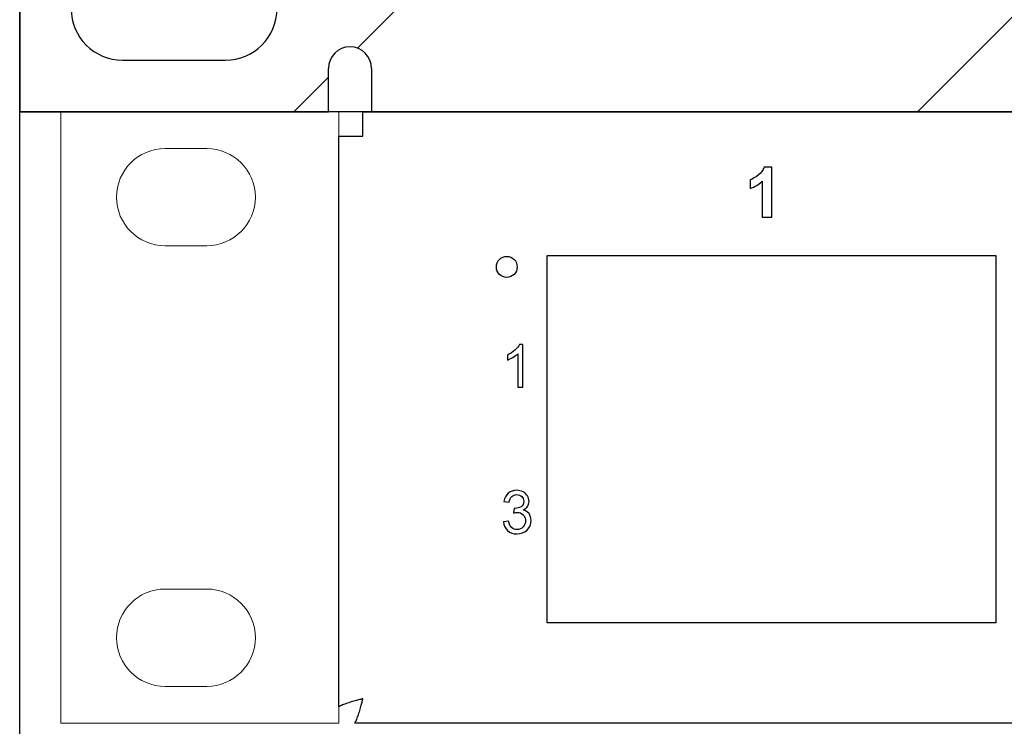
# Model space of a CAD drawing. Header units: millimetres. Extents: x 94562 to 148980, y -25377 to 3008.
# Tile 22 of 140: x 98934 to 99005, y -21879 to -21828. Entities that reach past the tile are written whole.
import ezdxf

# ---------------------------------------------------------------- set-up
doc = ezdxf.new("R2010")
doc.units = ezdxf.units.MM
doc.layers.add('tt_symbole', color=40, linetype='Continuous')

# ---------------------------------------------------------------- blocks, each defined once
blk = doc.blocks.new('IT_szafa_stojąca_42U')
blk.add_line((301.6329, 1608.811), (301.6329, 1797.7235))
blk = doc.blocks.new('IT_Zaślepka_1U')
h = blk.add_hatch()
h.set_pattern_fill('ANSI31', color=0)
h.set_pattern_definition([(45, (7401.7468, -13729.1714), (-2.245064, 2.245064), [])])
h.paths.add_polyline_path([(2.5336, 4.445), (2.5336, 4.1339, -1), (2.2225, 4.1339), (2.2225, 4.445), (0, 4.445), (0, 0), (2.2225, 0), (2.2225, 0.3112, -1), (2.5336, 0.3112), (2.5336, 0), (46.3613, 0), (46.3613, 0.3112, -1), (46.6725, 0.3112), (46.6725, 0), (48.895, 0), (48.895, 4.445), (46.6725, 4.445), (46.6725, 4.1339, -1), (46.3613, 4.1339), (46.3613, 4.445)])
h.paths.add_polyline_path([(1.4817, 3.3338), (0.7408, 3.3338, -1), (0.7408, 4.0746), (1.4817, 4.0746, -1)], flags=16)
h.paths.add_polyline_path([(1.4817, 0.3704), (0.7408, 0.3704, -1), (0.7408, 1.1113), (1.4817, 1.1113, -1)], flags=16)
h.paths.add_polyline_path([(47.4133, 4.0746), (48.1542, 4.0746, -1), (48.1542, 3.3338), (47.4133, 3.3338, -1)], flags=16)
h.paths.add_polyline_path([(47.4133, 1.1113), (48.1542, 1.1113, -1), (48.1542, 0.3704), (47.4133, 0.3704, -1)], flags=16)
at = {"color": 0}
for p, q in [((0, 4.445), (0, 0)), ((0.7408, 0.3704), (1.4817, 0.3704)), ((2.2225, 0), (2.2225, 0.3112)), ((2.5336, 0.3112), (2.5336, 0)), ((0, 0), (2.2225, 0)), ((2.2225, 0), (0, 0)), ((2.5336, 0), (46.3613, 0)), ((46.3613, 0), (2.5336, 0))]:
    blk.add_line(p, q, dxfattribs=at)
blk.add_lwpolyline([(0, 4.445), (48.895, 4.445), (48.895, 0), (0, 0)], close=True, dxfattribs=at)
for centre, radius, start, end in [((0.7408, 0.7408), 0.3704, 90, 270), ((1.4817, 0.7408), 0.3704, 270, 90), ((2.3781, 0.3112), 0.1556, 0, 180)]:
    blk.add_arc(centre, radius, start, end, dxfattribs=at)

msp = doc.modelspace()

# ---------------------------------------------------------------- linework, layer by layer
at = {"layer": 'tt_symbole', "lineweight": 5}
for points, knots in [([(98936.795, -21834.63), (98936.795, -21834.63), (98956.795, -21834.63), (98956.795, -21834.63), (98956.795, -21834.63), (98956.795, -21834.63), (98956.795, -21878.63), (98956.795, -21878.63), (98956.795, -21878.63), (98956.795, -21878.63), (98936.795, -21878.63), (98936.795, -21878.63), (98936.795, -21878.63), (98936.795, -21878.63), (98936.795, -21834.63), (98936.795, -21834.63)], [0, 0, 0, 0, 0.25, 0.25, 0.25, 0.25, 0.5, 0.5, 0.5, 0.5, 0.75, 0.75, 0.75, 0.75, 1, 1, 1, 1]), ([(98944.295, -21837.28), (98944.295, -21837.28), (98947.295, -21837.28), (98947.295, -21837.28), (98947.295, -21837.28), (98949.22, -21837.28), (98950.795, -21838.855), (98950.795, -21840.78), (98950.795, -21840.78), (98950.795, -21840.78), (98950.795, -21840.78), (98950.795, -21840.78), (98950.795, -21840.78), (98950.795, -21842.705), (98949.22, -21844.28), (98947.295, -21844.28), (98947.295, -21844.28), (98947.295, -21844.28), (98944.295, -21844.28), (98944.295, -21844.28), (98944.295, -21844.28), (98942.37, -21844.28), (98940.795, -21842.705), (98940.795, -21840.78), (98940.795, -21840.78), (98940.795, -21840.78), (98940.795, -21840.78), (98940.795, -21840.78), (98940.795, -21840.78), (98940.795, -21838.855), (98942.37, -21837.28), (98944.295, -21837.28)], [0, 0, 0, 0, 0.125, 0.125, 0.125, 0.125, 0.25, 0.25, 0.25, 0.25, 0.375, 0.375, 0.375, 0.375, 0.5, 0.5, 0.5, 0.5, 0.625, 0.625, 0.625, 0.625, 0.75, 0.75, 0.75, 0.75, 0.875, 0.875, 0.875, 0.875, 1, 1, 1, 1]), ([(98969.644, -21845.798), (98969.644, -21845.379), (98969.307, -21845.039), (98968.893, -21845.039), (98968.893, -21845.039), (98968.478, -21845.039), (98968.142, -21845.379), (98968.142, -21845.798), (98968.142, -21845.798), (98968.142, -21846.218), (98968.478, -21846.558), (98968.893, -21846.558), (98968.893, -21846.558), (98969.307, -21846.558), (98969.644, -21846.218), (98969.644, -21845.798)], [0, 0, 0, 0, 0.25, 0.25, 0.25, 0.25, 0.5, 0.5, 0.5, 0.5, 0.75, 0.75, 0.75, 0.75, 1, 1, 1, 1]), ([(98944.295, -21868.98), (98944.295, -21868.98), (98947.295, -21868.98), (98947.295, -21868.98), (98947.295, -21868.98), (98949.22, -21868.98), (98950.795, -21870.555), (98950.795, -21872.48), (98950.795, -21872.48), (98950.795, -21872.48), (98950.795, -21872.48), (98950.795, -21872.48), (98950.795, -21872.48), (98950.795, -21874.405), (98949.22, -21875.98), (98947.295, -21875.98), (98947.295, -21875.98), (98947.295, -21875.98), (98944.295, -21875.98), (98944.295, -21875.98), (98944.295, -21875.98), (98942.37, -21875.98), (98940.795, -21874.405), (98940.795, -21872.48), (98940.795, -21872.48), (98940.795, -21872.48), (98940.795, -21872.48), (98940.795, -21872.48), (98940.795, -21872.48), (98940.795, -21870.555), (98942.37, -21868.98), (98944.295, -21868.98)], [0, 0, 0, 0, 0.125, 0.125, 0.125, 0.125, 0.25, 0.25, 0.25, 0.25, 0.375, 0.375, 0.375, 0.375, 0.5, 0.5, 0.5, 0.5, 0.625, 0.625, 0.625, 0.625, 0.75, 0.75, 0.75, 0.75, 0.875, 0.875, 0.875, 0.875, 1, 1, 1, 1])]:
    msp.add_open_spline(points, degree=3, knots=knots, dxfattribs=at)
at = {"layer": 'tt_symbole'}
for points, knots in [([(98958.529, -21876.877), (98958.529, -21876.877), (98958.527, -21876.893), (98958.527, -21876.893), (98958.527, -21876.893), (98958.527, -21876.893), (98958.523, -21876.92), (98958.523, -21876.92), (98958.523, -21876.92), (98958.523, -21876.92), (98958.515, -21876.957), (98958.515, -21876.957), (98958.515, -21876.957), (98958.515, -21876.957), (98958.505, -21877.003), (98958.505, -21877.003), (98958.505, -21877.003), (98958.505, -21877.003), (98958.491, -21877.057), (98958.491, -21877.057), (98958.491, -21877.057), (98958.491, -21877.057), (98958.476, -21877.119), (98958.476, -21877.119), (98958.476, -21877.119), (98958.476, -21877.119), (98958.458, -21877.189), (98958.458, -21877.189), (98958.458, -21877.189), (98958.458, -21877.189), (98958.438, -21877.264), (98958.438, -21877.264), (98958.438, -21877.264), (98958.438, -21877.264), (98958.416, -21877.346), (98958.416, -21877.346), (98958.416, -21877.346), (98958.416, -21877.346), (98958.392, -21877.433), (98958.392, -21877.433), (98958.392, -21877.433), (98958.392, -21877.433), (98958.367, -21877.523), (98958.367, -21877.523), (98958.367, -21877.523), (98958.367, -21877.523), (98958.34, -21877.617), (98958.34, -21877.617), (98958.34, -21877.617), (98958.34, -21877.617), (98958.311, -21877.712), (98958.311, -21877.712), (98958.311, -21877.712), (98958.311, -21877.712), (98958.282, -21877.809), (98958.282, -21877.809), (98958.282, -21877.809), (98958.282, -21877.809), (98958.251, -21877.906), (98958.251, -21877.906), (98958.251, -21877.906), (98958.251, -21877.906), (98958.22, -21878.001), (98958.22, -21878.001), (98958.22, -21878.001), (98958.22, -21878.001), (98958.187, -21878.095), (98958.187, -21878.095), (98958.187, -21878.095), (98958.187, -21878.095), (98958.155, -21878.186), (98958.155, -21878.186), (98958.155, -21878.186), (98958.155, -21878.186), (98958.122, -21878.274), (98958.122, -21878.274), (98958.122, -21878.274), (98958.122, -21878.274), (98958.088, -21878.356), (98958.088, -21878.356), (98958.088, -21878.356), (98958.088, -21878.356), (98958.055, -21878.434), (98958.055, -21878.434), (98958.055, -21878.434), (98958.055, -21878.434), (98958.022, -21878.505), (98958.022, -21878.505), (98958.022, -21878.505), (98958.022, -21878.505), (98957.989, -21878.571), (98957.989, -21878.571), (98957.989, -21878.571), (98957.989, -21878.571), (98957.956, -21878.63), (98957.956, -21878.63), (98957.956, -21878.63), (98957.956, -21878.63), (99398.633, -21878.63), (99398.633, -21878.63), (99398.633, -21878.63), (99398.633, -21878.63), (99398.6, -21878.571), (99398.6, -21878.571), (99398.6, -21878.571), (99398.6, -21878.571), (99398.568, -21878.505), (99398.568, -21878.505), (99398.568, -21878.505), (99398.568, -21878.505), (99398.534, -21878.434), (99398.534, -21878.434), (99398.534, -21878.434), (99398.534, -21878.434), (99398.501, -21878.356), (99398.501, -21878.356), (99398.501, -21878.356), (99398.501, -21878.356), (99398.468, -21878.274), (99398.468, -21878.274), (99398.468, -21878.274), (99398.468, -21878.274), (99398.434, -21878.186), (99398.434, -21878.186), (99398.434, -21878.186), (99398.434, -21878.186), (99398.402, -21878.095), (99398.402, -21878.095), (99398.402, -21878.095), (99398.402, -21878.095), (99398.37, -21878.001), (99398.37, -21878.001), (99398.37, -21878.001), (99398.37, -21878.001), (99398.338, -21877.906), (99398.338, -21877.906), (99398.338, -21877.906), (99398.338, -21877.906), (99398.308, -21877.809), (99398.308, -21877.809), (99398.308, -21877.809), (99398.308, -21877.809), (99398.278, -21877.712), (99398.278, -21877.712), (99398.278, -21877.712), (99398.278, -21877.712), (99398.25, -21877.617), (99398.25, -21877.617), (99398.25, -21877.617), (99398.25, -21877.617), (99398.223, -21877.523), (99398.223, -21877.523), (99398.223, -21877.523), (99398.223, -21877.523), (99398.197, -21877.433), (99398.197, -21877.433), (99398.197, -21877.433), (99398.197, -21877.433), (99398.173, -21877.346), (99398.173, -21877.346), (99398.173, -21877.346), (99398.173, -21877.346), (99398.151, -21877.264), (99398.151, -21877.264), (99398.151, -21877.264), (99398.151, -21877.264), (99398.131, -21877.189), (99398.131, -21877.189), (99398.131, -21877.189), (99398.131, -21877.189), (99398.113, -21877.119), (99398.113, -21877.119), (99398.113, -21877.119), (99398.113, -21877.119), (99398.098, -21877.057), (99398.098, -21877.057), (99398.098, -21877.057), (99398.098, -21877.057), (99398.085, -21877.003), (99398.085, -21877.003), (99398.085, -21877.003), (99398.085, -21877.003), (99398.074, -21876.957), (99398.074, -21876.957), (99398.074, -21876.957), (99398.074, -21876.957), (99398.067, -21876.92), (99398.067, -21876.92), (99398.067, -21876.92), (99398.067, -21876.92), (99398.062, -21876.893), (99398.062, -21876.893), (99398.062, -21876.893), (99398.062, -21876.893), (99398.06, -21876.877), (99398.06, -21876.877), (99398.06, -21876.877), (99398.06, -21876.877), (99398.076, -21876.878), (99398.076, -21876.878), (99398.076, -21876.878), (99398.076, -21876.878), (99398.103, -21876.883), (99398.103, -21876.883), (99398.103, -21876.883), (99398.103, -21876.883), (99398.139, -21876.891), (99398.139, -21876.891), (99398.139, -21876.891), (99398.139, -21876.891), (99398.185, -21876.901), (99398.185, -21876.901), (99398.185, -21876.901), (99398.185, -21876.901), (99398.239, -21876.915), (99398.239, -21876.915), (99398.239, -21876.915), (99398.239, -21876.915), (99398.3, -21876.93), (99398.3, -21876.93), (99398.3, -21876.93), (99398.3, -21876.93), (99398.369, -21876.948), (99398.369, -21876.948), (99398.369, -21876.948), (99398.369, -21876.948), (99398.444, -21876.969), (99398.444, -21876.969), (99398.444, -21876.969), (99398.444, -21876.969), (99398.525, -21876.991), (99398.525, -21876.991), (99398.525, -21876.991), (99398.525, -21876.991), (99398.61, -21877.015), (99398.61, -21877.015), (99398.61, -21877.015), (99398.61, -21877.015), (99398.7, -21877.041), (99398.7, -21877.041), (99398.7, -21877.041), (99398.7, -21877.041), (99398.793, -21877.068), (99398.793, -21877.068), (99398.793, -21877.068), (99398.793, -21877.068), (99398.887, -21877.097), (99398.887, -21877.097), (99398.887, -21877.097), (99398.887, -21877.097), (99398.983, -21877.127), (99398.983, -21877.127), (99398.983, -21877.127), (99398.983, -21877.127), (99399.078, -21877.158), (99399.078, -21877.158), (99399.078, -21877.158), (99399.078, -21877.158), (99399.173, -21877.189), (99399.173, -21877.189), (99399.173, -21877.189), (99399.173, -21877.189), (99399.266, -21877.222), (99399.266, -21877.222), (99399.266, -21877.222), (99399.266, -21877.222), (99399.356, -21877.255), (99399.356, -21877.255), (99399.356, -21877.255), (99399.356, -21877.255), (99399.442, -21877.288), (99399.442, -21877.288), (99399.442, -21877.288), (99399.442, -21877.288), (99399.524, -21877.322), (99399.524, -21877.322), (99399.524, -21877.322), (99399.524, -21877.322), (99399.6, -21877.356), (99399.6, -21877.356), (99399.6, -21877.356), (99399.6, -21877.356), (99399.671, -21877.389), (99399.671, -21877.389), (99399.671, -21877.389), (99399.671, -21877.389), (99399.736, -21877.423), (99399.736, -21877.423), (99399.736, -21877.423), (99399.736, -21877.423), (99399.794, -21877.456), (99399.794, -21877.456), (99399.794, -21877.456), (99399.794, -21877.456), (99399.794, -21836.384), (99399.794, -21836.384), (99399.794, -21836.384), (99399.794, -21836.384), (99398.06, -21836.384), (99398.06, -21836.384), (99398.06, -21836.384), (99398.06, -21836.384), (99398.06, -21834.63), (99398.06, -21834.63), (99398.06, -21834.63), (99398.06, -21834.63), (98958.529, -21834.63), (98958.529, -21834.63), (98958.529, -21834.63), (98958.529, -21834.63), (98958.529, -21836.384), (98958.529, -21836.384), (98958.529, -21836.384), (98958.529, -21836.384), (98956.795, -21836.384), (98956.795, -21836.384), (98956.795, -21836.384), (98956.795, -21836.384), (98956.795, -21877.456), (98956.795, -21877.456), (98956.795, -21877.456), (98956.795, -21877.456), (98956.853, -21877.423), (98956.853, -21877.423), (98956.853, -21877.423), (98956.853, -21877.423), (98956.918, -21877.389), (98956.918, -21877.389), (98956.918, -21877.389), (98956.918, -21877.389), (98956.989, -21877.356), (98956.989, -21877.356), (98956.989, -21877.356), (98956.989, -21877.356), (98957.065, -21877.322), (98957.065, -21877.322), (98957.065, -21877.322), (98957.065, -21877.322), (98957.147, -21877.288), (98957.147, -21877.288), (98957.147, -21877.288), (98957.147, -21877.288), (98957.233, -21877.255), (98957.233, -21877.255), (98957.233, -21877.255), (98957.233, -21877.255), (98957.324, -21877.222), (98957.324, -21877.222), (98957.324, -21877.222), (98957.324, -21877.222), (98957.417, -21877.189), (98957.417, -21877.189), (98957.417, -21877.189), (98957.417, -21877.189), (98957.511, -21877.158), (98957.511, -21877.158), (98957.511, -21877.158), (98957.511, -21877.158), (98957.607, -21877.127), (98957.607, -21877.127), (98957.607, -21877.127), (98957.607, -21877.127), (98957.702, -21877.097), (98957.702, -21877.097), (98957.702, -21877.097), (98957.702, -21877.097), (98957.797, -21877.068), (98957.797, -21877.068), (98957.797, -21877.068), (98957.797, -21877.068), (98957.889, -21877.041), (98957.889, -21877.041), (98957.889, -21877.041), (98957.889, -21877.041), (98957.979, -21877.015), (98957.979, -21877.015), (98957.979, -21877.015), (98957.979, -21877.015), (98958.065, -21876.991), (98958.065, -21876.991), (98958.065, -21876.991), (98958.065, -21876.991), (98958.145, -21876.969), (98958.145, -21876.969), (98958.145, -21876.969), (98958.145, -21876.969), (98958.22, -21876.948), (98958.22, -21876.948), (98958.22, -21876.948), (98958.22, -21876.948), (98958.289, -21876.93), (98958.289, -21876.93), (98958.289, -21876.93), (98958.289, -21876.93), (98958.351, -21876.915), (98958.351, -21876.915), (98958.351, -21876.915), (98958.351, -21876.915), (98958.404, -21876.901), (98958.404, -21876.901), (98958.404, -21876.901), (98958.404, -21876.901), (98958.45, -21876.891), (98958.45, -21876.891), (98958.45, -21876.891), (98958.45, -21876.891), (98958.486, -21876.883), (98958.486, -21876.883), (98958.486, -21876.883), (98958.486, -21876.883), (98958.513, -21876.878), (98958.513, -21876.878), (98958.513, -21876.878), (98958.513, -21876.878), (98958.529, -21876.877), (98958.529, -21876.877)], [0, 0, 0, 0, 0.009615, 0.009615, 0.009615, 0.009615, 0.019231, 0.019231, 0.019231, 0.019231, 0.028846, 0.028846, 0.028846, 0.028846, 0.038462, 0.038462, 0.038462, 0.038462, 0.048077, 0.048077, 0.048077, 0.048077, 0.057692, 0.057692, 0.057692, 0.057692, 0.067308, 0.067308, 0.067308, 0.067308, 0.076923, 0.076923, 0.076923, 0.076923, 0.086538, 0.086538, 0.086538, 0.086538, 0.096154, 0.096154, 0.096154, 0.096154, 0.105769, 0.105769, 0.105769, 0.105769, 0.115385, 0.115385, 0.115385, 0.115385, 0.125, 0.125, 0.125, 0.125, 0.134615, 0.134615, 0.134615, 0.134615, 0.144231, 0.144231, 0.144231, 0.144231, 0.153846, 0.153846, 0.153846, 0.153846, 0.163462, 0.163462, 0.163462, 0.163462, 0.173077, 0.173077, 0.173077, 0.173077, 0.182692, 0.182692, 0.182692, 0.182692, 0.192308, 0.192308, 0.192308, 0.192308, 0.201923, 0.201923, 0.201923, 0.201923, 0.211538, 0.211538, 0.211538, 0.211538, 0.221154, 0.221154, 0.221154, 0.221154, 0.230769, 0.230769, 0.230769, 0.230769, 0.240385, 0.240385, 0.240385, 0.240385, 0.25, 0.25, 0.25, 0.25, 0.259615, 0.259615, 0.259615, 0.259615, 0.269231, 0.269231, 0.269231, 0.269231, 0.278846, 0.278846, 0.278846, 0.278846, 0.288462, 0.288462, 0.288462, 0.288462, 0.298077, 0.298077, 0.298077, 0.298077, 0.307692, 0.307692, 0.307692, 0.307692, 0.317308, 0.317308, 0.317308, 0.317308, 0.326923, 0.326923, 0.326923, 0.326923, 0.336538, 0.336538, 0.336538, 0.336538, 0.346154, 0.346154, 0.346154, 0.346154, 0.355769, 0.355769, 0.355769, 0.355769, 0.365385, 0.365385, 0.365385, 0.365385, 0.375, 0.375, 0.375, 0.375, 0.384615, 0.384615, 0.384615, 0.384615, 0.394231, 0.394231, 0.394231, 0.394231, 0.403846, 0.403846, 0.403846, 0.403846, 0.413462, 0.413462, 0.413462, 0.413462, 0.423077, 0.423077, 0.423077, 0.423077, 0.432692, 0.432692, 0.432692, 0.432692, 0.442308, 0.442308, 0.442308, 0.442308, 0.451923, 0.451923, 0.451923, 0.451923, 0.461538, 0.461538, 0.461538, 0.461538, 0.471154, 0.471154, 0.471154, 0.471154, 0.480769, 0.480769, 0.480769, 0.480769, 0.490385, 0.490385, 0.490385, 0.490385, 0.5, 0.5, 0.5, 0.5, 0.509615, 0.509615, 0.509615, 0.509615, 0.519231, 0.519231, 0.519231, 0.519231, 0.528846, 0.528846, 0.528846, 0.528846, 0.538462, 0.538462, 0.538462, 0.538462, 0.548077, 0.548077, 0.548077, 0.548077, 0.557692, 0.557692, 0.557692, 0.557692, 0.567308, 0.567308, 0.567308, 0.567308, 0.576923, 0.576923, 0.576923, 0.576923, 0.586538, 0.586538, 0.586538, 0.586538, 0.596154, 0.596154, 0.596154, 0.596154, 0.605769, 0.605769, 0.605769, 0.605769, 0.615385, 0.615385, 0.615385, 0.615385, 0.625, 0.625, 0.625, 0.625, 0.634615, 0.634615, 0.634615, 0.634615, 0.644231, 0.644231, 0.644231, 0.644231, 0.653846, 0.653846, 0.653846, 0.653846, 0.663462, 0.663462, 0.663462, 0.663462, 0.673077, 0.673077, 0.673077, 0.673077, 0.682692, 0.682692, 0.682692, 0.682692, 0.692308, 0.692308, 0.692308, 0.692308, 0.701923, 0.701923, 0.701923, 0.701923, 0.711538, 0.711538, 0.711538, 0.711538, 0.721154, 0.721154, 0.721154, 0.721154, 0.730769, 0.730769, 0.730769, 0.730769, 0.740385, 0.740385, 0.740385, 0.740385, 0.75, 0.75, 0.75, 0.75, 0.759615, 0.759615, 0.759615, 0.759615, 0.769231, 0.769231, 0.769231, 0.769231, 0.778846, 0.778846, 0.778846, 0.778846, 0.788462, 0.788462, 0.788462, 0.788462, 0.798077, 0.798077, 0.798077, 0.798077, 0.807692, 0.807692, 0.807692, 0.807692, 0.817308, 0.817308, 0.817308, 0.817308, 0.826923, 0.826923, 0.826923, 0.826923, 0.836538, 0.836538, 0.836538, 0.836538, 0.846154, 0.846154, 0.846154, 0.846154, 0.855769, 0.855769, 0.855769, 0.855769, 0.865385, 0.865385, 0.865385, 0.865385, 0.875, 0.875, 0.875, 0.875, 0.884615, 0.884615, 0.884615, 0.884615, 0.894231, 0.894231, 0.894231, 0.894231, 0.903846, 0.903846, 0.903846, 0.903846, 0.913462, 0.913462, 0.913462, 0.913462, 0.923077, 0.923077, 0.923077, 0.923077, 0.932692, 0.932692, 0.932692, 0.932692, 0.942308, 0.942308, 0.942308, 0.942308, 0.951923, 0.951923, 0.951923, 0.951923, 0.961538, 0.961538, 0.961538, 0.961538, 0.971154, 0.971154, 0.971154, 0.971154, 0.980769, 0.980769, 0.980769, 0.980769, 0.990385, 0.990385, 0.990385, 0.990385, 1, 1, 1, 1]), ([(98987.966, -21842.216), (98987.966, -21842.216), (98987.288, -21842.216), (98987.288, -21842.216), (98987.288, -21842.216), (98987.288, -21842.216), (98987.288, -21839.631), (98987.288, -21839.631), (98987.288, -21839.631), (98987.04, -21839.866), (98986.748, -21840.039), (98986.412, -21840.151), (98986.412, -21840.151), (98986.412, -21840.151), (98986.412, -21839.528), (98986.412, -21839.528), (98986.412, -21839.528), (98986.588, -21839.47), (98986.781, -21839.359), (98986.989, -21839.196), (98986.989, -21839.196), (98987.197, -21839.032), (98987.339, -21838.841), (98987.416, -21838.622), (98987.416, -21838.622), (98987.416, -21838.622), (98987.966, -21838.622), (98987.966, -21838.622), (98987.966, -21838.622), (98987.966, -21838.622), (98987.966, -21842.216), (98987.966, -21842.216)], [0, 0, 0, 0, 0.125, 0.125, 0.125, 0.125, 0.25, 0.25, 0.25, 0.25, 0.375, 0.375, 0.375, 0.375, 0.5, 0.5, 0.5, 0.5, 0.625, 0.625, 0.625, 0.625, 0.75, 0.75, 0.75, 0.75, 0.875, 0.875, 0.875, 0.875, 1, 1, 1, 1]), ([(98969.644, -21845.798), (98969.644, -21845.379), (98969.307, -21845.039), (98968.893, -21845.039), (98968.893, -21845.039), (98968.478, -21845.039), (98968.142, -21845.379), (98968.142, -21845.798), (98968.142, -21845.798), (98968.142, -21846.218), (98968.478, -21846.558), (98968.893, -21846.558), (98968.893, -21846.558), (98969.307, -21846.558), (98969.644, -21846.218), (98969.644, -21845.798)], [0, 0, 0, 0, 0.25, 0.25, 0.25, 0.25, 0.5, 0.5, 0.5, 0.5, 0.75, 0.75, 0.75, 0.75, 1, 1, 1, 1]), ([(99004.09, -21871.41), (99004.09, -21871.41), (99004.09, -21844.989), (99004.09, -21844.989), (99004.09, -21844.989), (99004.09, -21844.989), (98971.805, -21844.989), (98971.805, -21844.989), (98971.805, -21844.989), (98971.805, -21844.989), (98971.805, -21871.41), (98971.805, -21871.41), (98971.805, -21871.41), (98971.805, -21871.41), (99004.09, -21871.41), (99004.09, -21871.41)], [0, 0, 0, 0, 0.25, 0.25, 0.25, 0.25, 0.5, 0.5, 0.5, 0.5, 0.75, 0.75, 0.75, 0.75, 1, 1, 1, 1]), ([(98970.055, -21854.453), (98970.055, -21854.453), (98969.683, -21854.453), (98969.683, -21854.453), (98969.683, -21854.453), (98969.683, -21854.453), (98969.683, -21852.053), (98969.683, -21852.053), (98969.683, -21852.053), (98969.593, -21852.139), (98969.476, -21852.226), (98969.331, -21852.312), (98969.331, -21852.312), (98969.184, -21852.399), (98969.054, -21852.464), (98968.938, -21852.506), (98968.938, -21852.506), (98968.938, -21852.506), (98968.938, -21852.143), (98968.938, -21852.143), (98968.938, -21852.143), (98969.146, -21852.044), (98969.329, -21851.924), (98969.485, -21851.783), (98969.485, -21851.783), (98969.64, -21851.642), (98969.751, -21851.505), (98969.816, -21851.372), (98969.816, -21851.372), (98969.816, -21851.372), (98970.055, -21851.372), (98970.055, -21851.372), (98970.055, -21851.372), (98970.055, -21851.372), (98970.055, -21854.453), (98970.055, -21854.453)], [0, 0, 0, 0, 0.111111, 0.111111, 0.111111, 0.111111, 0.222222, 0.222222, 0.222222, 0.222222, 0.333333, 0.333333, 0.333333, 0.333333, 0.444444, 0.444444, 0.444444, 0.444444, 0.555556, 0.555556, 0.555556, 0.555556, 0.666667, 0.666667, 0.666667, 0.666667, 0.777778, 0.777778, 0.777778, 0.777778, 0.888889, 0.888889, 0.888889, 0.888889, 1, 1, 1, 1]), ([(98968.655, -21864.146), (98968.655, -21864.146), (98969.027, -21864.096), (98969.027, -21864.096), (98969.027, -21864.096), (98969.07, -21864.309), (98969.143, -21864.463), (98969.245, -21864.557), (98969.245, -21864.557), (98969.348, -21864.651), (98969.473, -21864.699), (98969.621, -21864.699), (98969.621, -21864.699), (98969.796, -21864.699), (98969.944, -21864.637), (98970.065, -21864.514), (98970.065, -21864.514), (98970.185, -21864.392), (98970.246, -21864.239), (98970.246, -21864.058), (98970.246, -21864.058), (98970.246, -21863.885), (98970.19, -21863.742), (98970.079, -21863.63), (98970.079, -21863.63), (98969.966, -21863.518), (98969.824, -21863.462), (98969.652, -21863.462), (98969.652, -21863.462), (98969.581, -21863.462), (98969.494, -21863.476), (98969.389, -21863.504), (98969.389, -21863.504), (98969.389, -21863.504), (98969.431, -21863.173), (98969.431, -21863.173), (98969.431, -21863.173), (98969.456, -21863.176), (98969.475, -21863.177), (98969.491, -21863.177), (98969.491, -21863.177), (98969.649, -21863.177), (98969.792, -21863.135), (98969.919, -21863.052), (98969.919, -21863.052), (98970.046, -21862.968), (98970.11, -21862.839), (98970.11, -21862.665), (98970.11, -21862.665), (98970.11, -21862.527), (98970.063, -21862.412), (98969.971, -21862.322), (98969.971, -21862.322), (98969.878, -21862.231), (98969.759, -21862.185), (98969.612, -21862.185), (98969.612, -21862.185), (98969.468, -21862.185), (98969.347, -21862.232), (98969.251, -21862.323), (98969.251, -21862.323), (98969.154, -21862.415), (98969.092, -21862.554), (98969.064, -21862.738), (98969.064, -21862.738), (98969.064, -21862.738), (98968.692, -21862.671), (98968.692, -21862.671), (98968.692, -21862.671), (98968.737, -21862.418), (98968.841, -21862.222), (98969.002, -21862.084), (98969.002, -21862.084), (98969.164, -21861.945), (98969.365, -21861.875), (98969.605, -21861.875), (98969.605, -21861.875), (98969.77, -21861.875), (98969.923, -21861.912), (98970.062, -21861.983), (98970.062, -21861.983), (98970.201, -21862.055), (98970.308, -21862.153), (98970.382, -21862.277), (98970.382, -21862.277), (98970.455, -21862.402), (98970.493, -21862.533), (98970.493, -21862.673), (98970.493, -21862.673), (98970.493, -21862.805), (98970.457, -21862.926), (98970.387, -21863.035), (98970.387, -21863.035), (98970.316, -21863.144), (98970.212, -21863.23), (98970.075, -21863.294), (98970.075, -21863.294), (98970.254, -21863.336), (98970.393, -21863.423), (98970.493, -21863.555), (98970.493, -21863.555), (98970.592, -21863.687), (98970.641, -21863.852), (98970.641, -21864.049), (98970.641, -21864.049), (98970.641, -21864.317), (98970.545, -21864.544), (98970.351, -21864.731), (98970.351, -21864.731), (98970.159, -21864.917), (98969.914, -21865.01), (98969.619, -21865.01), (98969.619, -21865.01), (98969.353, -21865.01), (98969.131, -21864.93), (98968.956, -21864.769), (98968.956, -21864.769), (98968.78, -21864.609), (98968.679, -21864.402), (98968.655, -21864.146)], [0, 0, 0, 0, 0.033333, 0.033333, 0.033333, 0.033333, 0.066667, 0.066667, 0.066667, 0.066667, 0.1, 0.1, 0.1, 0.1, 0.133333, 0.133333, 0.133333, 0.133333, 0.166667, 0.166667, 0.166667, 0.166667, 0.2, 0.2, 0.2, 0.2, 0.233333, 0.233333, 0.233333, 0.233333, 0.266667, 0.266667, 0.266667, 0.266667, 0.3, 0.3, 0.3, 0.3, 0.333333, 0.333333, 0.333333, 0.333333, 0.366667, 0.366667, 0.366667, 0.366667, 0.4, 0.4, 0.4, 0.4, 0.433333, 0.433333, 0.433333, 0.433333, 0.466667, 0.466667, 0.466667, 0.466667, 0.5, 0.5, 0.5, 0.5, 0.533333, 0.533333, 0.533333, 0.533333, 0.566667, 0.566667, 0.566667, 0.566667, 0.6, 0.6, 0.6, 0.6, 0.633333, 0.633333, 0.633333, 0.633333, 0.666667, 0.666667, 0.666667, 0.666667, 0.7, 0.7, 0.7, 0.7, 0.733333, 0.733333, 0.733333, 0.733333, 0.766667, 0.766667, 0.766667, 0.766667, 0.8, 0.8, 0.8, 0.8, 0.833333, 0.833333, 0.833333, 0.833333, 0.866667, 0.866667, 0.866667, 0.866667, 0.9, 0.9, 0.9, 0.9, 0.933333, 0.933333, 0.933333, 0.933333, 0.966667, 0.966667, 0.966667, 0.966667, 1, 1, 1, 1])]:
    msp.add_open_spline(points, degree=3, knots=knots, dxfattribs=at)
at = {"layer": 'tt_symbole', "lineweight": 5}
for points in [[(99398.06, -21834.63), (99398.06, -21834.63), (98958.529, -21834.63), (98958.529, -21834.63)], [(99398.06, -21834.63), (99398.06, -21834.63), (98958.529, -21834.63), (98958.529, -21834.63)], [(99398.06, -21834.63), (99398.06, -21834.63), (98958.529, -21834.63), (98958.529, -21834.63)], [(99398.06, -21834.63), (99398.06, -21834.63), (98958.529, -21834.63), (98958.529, -21834.63)], [(99398.06, -21834.63), (99398.06, -21834.63), (98958.529, -21834.63), (98958.529, -21834.63)], [(99398.06, -21834.63), (99398.06, -21834.63), (98958.529, -21834.63), (98958.529, -21834.63)], [(99398.06, -21834.63), (99398.06, -21834.63), (98958.529, -21834.63), (98958.529, -21834.63)], [(99398.06, -21834.63), (99398.06, -21834.63), (98958.529, -21834.63), (98958.529, -21834.63)], [(99398.06, -21834.63), (99398.06, -21834.63), (98958.529, -21834.63), (98958.529, -21834.63)], [(99398.06, -21834.63), (99398.06, -21834.63), (98958.529, -21834.63), (98958.529, -21834.63)], [(99398.06, -21834.63), (99398.06, -21834.63), (98958.529, -21834.63), (98958.529, -21834.63)], [(99398.06, -21834.63), (99398.06, -21834.63), (98958.529, -21834.63), (98958.529, -21834.63)], [(99398.06, -21834.63), (99398.06, -21834.63), (98958.529, -21834.63), (98958.529, -21834.63)], [(99398.06, -21834.63), (99398.06, -21834.63), (98958.529, -21834.63), (98958.529, -21834.63)], [(99398.06, -21834.63), (99398.06, -21834.63), (98958.529, -21834.63), (98958.529, -21834.63)], [(99398.06, -21834.63), (99398.06, -21834.63), (98958.529, -21834.63), (98958.529, -21834.63)], [(99398.06, -21834.63), (99398.06, -21834.63), (98958.529, -21834.63), (98958.529, -21834.63)], [(99398.06, -21834.63), (99398.06, -21834.63), (98958.529, -21834.63), (98958.529, -21834.63)], [(99398.06, -21834.63), (99398.06, -21834.63), (98958.529, -21834.63), (98958.529, -21834.63)], [(99398.06, -21834.63), (99398.06, -21834.63), (98958.529, -21834.63), (98958.529, -21834.63)], [(99398.06, -21834.63), (99398.06, -21834.63), (98958.529, -21834.63), (98958.529, -21834.63)], [(98958.529, -21836.384), (98958.529, -21836.384), (98958.529, -21834.63), (98958.529, -21834.63)], [(98958.529, -21836.384), (98958.529, -21836.384), (98958.529, -21834.63), (98958.529, -21834.63)], [(98958.529, -21836.384), (98958.529, -21836.384), (98958.529, -21834.63), (98958.529, -21834.63)], [(98958.529, -21836.384), (98958.529, -21836.384), (98958.529, -21834.63), (98958.529, -21834.63)], [(98958.529, -21836.384), (98958.529, -21836.384), (98958.529, -21834.63), (98958.529, -21834.63)], [(98958.529, -21836.384), (98958.529, -21836.384), (98958.529, -21834.63), (98958.529, -21834.63)], [(98958.529, -21836.384), (98958.529, -21836.384), (98958.529, -21834.63), (98958.529, -21834.63)], [(98958.529, -21836.384), (98958.529, -21836.384), (98958.529, -21834.63), (98958.529, -21834.63)], [(98958.529, -21836.384), (98958.529, -21836.384), (98958.529, -21834.63), (98958.529, -21834.63)], [(98958.529, -21836.384), (98958.529, -21836.384), (98958.529, -21834.63), (98958.529, -21834.63)], [(98958.529, -21836.384), (98958.529, -21836.384), (98958.529, -21834.63), (98958.529, -21834.63)], [(98958.529, -21836.384), (98958.529, -21836.384), (98958.529, -21834.63), (98958.529, -21834.63)], [(98958.529, -21836.384), (98958.529, -21836.384), (98958.529, -21834.63), (98958.529, -21834.63)], [(98958.529, -21836.384), (98958.529, -21836.384), (98958.529, -21834.63), (98958.529, -21834.63)], [(98958.529, -21836.384), (98958.529, -21836.384), (98958.529, -21834.63), (98958.529, -21834.63)], [(98958.529, -21836.384), (98958.529, -21836.384), (98958.529, -21834.63), (98958.529, -21834.63)], [(98958.529, -21836.384), (98958.529, -21836.384), (98958.529, -21834.63), (98958.529, -21834.63)], [(98958.529, -21836.384), (98958.529, -21836.384), (98958.529, -21834.63), (98958.529, -21834.63)], [(98958.529, -21836.384), (98958.529, -21836.384), (98958.529, -21834.63), (98958.529, -21834.63)], [(98958.529, -21836.384), (98958.529, -21836.384), (98958.529, -21834.63), (98958.529, -21834.63)], [(98958.529, -21836.384), (98958.529, -21836.384), (98958.529, -21834.63), (98958.529, -21834.63)], [(98956.795, -21836.384), (98956.795, -21836.384), (98958.529, -21836.384), (98958.529, -21836.384)], [(98956.795, -21836.384), (98956.795, -21836.384), (98958.529, -21836.384), (98958.529, -21836.384)], [(98956.795, -21836.384), (98956.795, -21836.384), (98958.529, -21836.384), (98958.529, -21836.384)], [(98956.795, -21836.384), (98956.795, -21836.384), (98958.529, -21836.384), (98958.529, -21836.384)], [(98956.795, -21836.384), (98956.795, -21836.384), (98958.529, -21836.384), (98958.529, -21836.384)], [(98956.795, -21836.384), (98956.795, -21836.384), (98958.529, -21836.384), (98958.529, -21836.384)], [(98956.795, -21836.384), (98956.795, -21836.384), (98958.529, -21836.384), (98958.529, -21836.384)], [(98956.795, -21836.384), (98956.795, -21836.384), (98958.529, -21836.384), (98958.529, -21836.384)], [(98956.795, -21836.384), (98956.795, -21836.384), (98958.529, -21836.384), (98958.529, -21836.384)], [(98956.795, -21836.384), (98956.795, -21836.384), (98958.529, -21836.384), (98958.529, -21836.384)], [(98956.795, -21836.384), (98956.795, -21836.384), (98958.529, -21836.384), (98958.529, -21836.384)], [(98956.795, -21836.384), (98956.795, -21836.384), (98958.529, -21836.384), (98958.529, -21836.384)], [(98956.795, -21836.384), (98956.795, -21836.384), (98958.529, -21836.384), (98958.529, -21836.384)], [(98956.795, -21836.384), (98956.795, -21836.384), (98958.529, -21836.384), (98958.529, -21836.384)], [(98956.795, -21836.384), (98956.795, -21836.384), (98958.529, -21836.384), (98958.529, -21836.384)], [(98956.795, -21836.384), (98956.795, -21836.384), (98958.529, -21836.384), (98958.529, -21836.384)], [(98956.795, -21836.384), (98956.795, -21836.384), (98958.529, -21836.384), (98958.529, -21836.384)], [(98956.795, -21836.384), (98956.795, -21836.384), (98958.529, -21836.384), (98958.529, -21836.384)], [(98956.795, -21836.384), (98956.795, -21836.384), (98958.529, -21836.384), (98958.529, -21836.384)], [(98956.795, -21836.384), (98956.795, -21836.384), (98958.529, -21836.384), (98958.529, -21836.384)], [(98956.795, -21836.384), (98956.795, -21836.384), (98958.529, -21836.384), (98958.529, -21836.384)], [(98956.795, -21836.384), (98956.795, -21836.384), (98956.795, -21877.456), (98956.795, -21877.456)], [(98956.795, -21836.384), (98956.795, -21836.384), (98956.795, -21877.456), (98956.795, -21877.456)], [(98956.795, -21836.384), (98956.795, -21836.384), (98956.795, -21877.456), (98956.795, -21877.456)], [(98956.795, -21836.384), (98956.795, -21836.384), (98956.795, -21877.456), (98956.795, -21877.456)], [(98956.795, -21836.384), (98956.795, -21836.384), (98956.795, -21877.456), (98956.795, -21877.456)], [(98956.795, -21836.384), (98956.795, -21836.384), (98956.795, -21877.456), (98956.795, -21877.456)], [(98956.795, -21836.384), (98956.795, -21836.384), (98956.795, -21877.456), (98956.795, -21877.456)], [(98956.795, -21836.384), (98956.795, -21836.384), (98956.795, -21877.456), (98956.795, -21877.456)], [(98956.795, -21836.384), (98956.795, -21836.384), (98956.795, -21877.456), (98956.795, -21877.456)], [(98956.795, -21836.384), (98956.795, -21836.384), (98956.795, -21877.456), (98956.795, -21877.456)], [(98956.795, -21836.384), (98956.795, -21836.384), (98956.795, -21877.456), (98956.795, -21877.456)], [(98956.795, -21836.384), (98956.795, -21836.384), (98956.795, -21877.456), (98956.795, -21877.456)], [(98956.795, -21836.384), (98956.795, -21836.384), (98956.795, -21877.456), (98956.795, -21877.456)], [(98956.795, -21836.384), (98956.795, -21836.384), (98956.795, -21877.456), (98956.795, -21877.456)], [(98956.795, -21836.384), (98956.795, -21836.384), (98956.795, -21877.456), (98956.795, -21877.456)], [(98956.795, -21836.384), (98956.795, -21836.384), (98956.795, -21877.456), (98956.795, -21877.456)], [(98956.795, -21836.384), (98956.795, -21836.384), (98956.795, -21877.456), (98956.795, -21877.456)], [(98956.795, -21836.384), (98956.795, -21836.384), (98956.795, -21877.456), (98956.795, -21877.456)], [(98956.795, -21836.384), (98956.795, -21836.384), (98956.795, -21877.456), (98956.795, -21877.456)], [(98956.795, -21836.384), (98956.795, -21836.384), (98956.795, -21877.456), (98956.795, -21877.456)], [(98956.795, -21836.384), (98956.795, -21836.384), (98956.795, -21877.456), (98956.795, -21877.456)], [(98971.805, -21871.41), (98971.805, -21871.41), (98971.805, -21844.989), (98971.805, -21844.989)], [(98971.805, -21871.41), (98971.805, -21871.41), (98971.805, -21844.989), (98971.805, -21844.989)], [(98971.805, -21871.41), (98971.805, -21871.41), (98971.805, -21844.989), (98971.805, -21844.989)], [(98971.805, -21871.41), (98971.805, -21871.41), (98971.805, -21844.989), (98971.805, -21844.989)], [(98971.805, -21871.41), (98971.805, -21871.41), (98971.805, -21844.989), (98971.805, -21844.989)], [(98971.805, -21871.41), (98971.805, -21871.41), (98971.805, -21844.989), (98971.805, -21844.989)], [(98971.805, -21871.41), (98971.805, -21871.41), (98971.805, -21844.989), (98971.805, -21844.989)], [(98971.805, -21871.41), (98971.805, -21871.41), (98971.805, -21844.989), (98971.805, -21844.989)], [(98971.805, -21871.41), (98971.805, -21871.41), (98971.805, -21844.989), (98971.805, -21844.989)], [(98971.805, -21871.41), (98971.805, -21871.41), (98971.805, -21844.989), (98971.805, -21844.989)], [(98971.805, -21871.41), (98971.805, -21871.41), (98971.805, -21844.989), (98971.805, -21844.989)], [(98971.805, -21871.41), (98971.805, -21871.41), (98971.805, -21844.989), (98971.805, -21844.989)], [(98971.805, -21871.41), (98971.805, -21871.41), (98971.805, -21844.989), (98971.805, -21844.989)], [(98971.805, -21871.41), (98971.805, -21871.41), (98971.805, -21844.989), (98971.805, -21844.989)], [(98971.805, -21871.41), (98971.805, -21871.41), (98971.805, -21844.989), (98971.805, -21844.989)], [(98971.805, -21871.41), (98971.805, -21871.41), (98971.805, -21844.989), (98971.805, -21844.989)], [(98971.805, -21871.41), (98971.805, -21871.41), (98971.805, -21844.989), (98971.805, -21844.989)], [(98971.805, -21871.41), (98971.805, -21871.41), (98971.805, -21844.989), (98971.805, -21844.989)], [(98971.805, -21871.41), (98971.805, -21871.41), (98971.805, -21844.989), (98971.805, -21844.989)], [(98971.805, -21871.41), (98971.805, -21871.41), (98971.805, -21844.989), (98971.805, -21844.989)], [(98971.805, -21871.41), (98971.805, -21871.41), (98971.805, -21844.989), (98971.805, -21844.989)], [(98971.805, -21844.989), (98971.805, -21844.989), (99004.09, -21844.989), (99004.09, -21844.989)], [(98971.805, -21844.989), (98971.805, -21844.989), (99004.09, -21844.989), (99004.09, -21844.989)], [(98971.805, -21844.989), (98971.805, -21844.989), (99004.09, -21844.989), (99004.09, -21844.989)], [(98971.805, -21844.989), (98971.805, -21844.989), (99004.09, -21844.989), (99004.09, -21844.989)], [(98971.805, -21844.989), (98971.805, -21844.989), (99004.09, -21844.989), (99004.09, -21844.989)], [(98971.805, -21844.989), (98971.805, -21844.989), (99004.09, -21844.989), (99004.09, -21844.989)], [(98971.805, -21844.989), (98971.805, -21844.989), (99004.09, -21844.989), (99004.09, -21844.989)], [(98971.805, -21844.989), (98971.805, -21844.989), (99004.09, -21844.989), (99004.09, -21844.989)], [(98971.805, -21844.989), (98971.805, -21844.989), (99004.09, -21844.989), (99004.09, -21844.989)], [(98971.805, -21844.989), (98971.805, -21844.989), (99004.09, -21844.989), (99004.09, -21844.989)], [(98971.805, -21844.989), (98971.805, -21844.989), (99004.09, -21844.989), (99004.09, -21844.989)], [(98971.805, -21844.989), (98971.805, -21844.989), (99004.09, -21844.989), (99004.09, -21844.989)], [(98971.805, -21844.989), (98971.805, -21844.989), (99004.09, -21844.989), (99004.09, -21844.989)], [(98971.805, -21844.989), (98971.805, -21844.989), (99004.09, -21844.989), (99004.09, -21844.989)], [(98971.805, -21844.989), (98971.805, -21844.989), (99004.09, -21844.989), (99004.09, -21844.989)], [(98971.805, -21844.989), (98971.805, -21844.989), (99004.09, -21844.989), (99004.09, -21844.989)], [(98971.805, -21844.989), (98971.805, -21844.989), (99004.09, -21844.989), (99004.09, -21844.989)], [(98971.805, -21844.989), (98971.805, -21844.989), (99004.09, -21844.989), (99004.09, -21844.989)], [(98971.805, -21844.989), (98971.805, -21844.989), (99004.09, -21844.989), (99004.09, -21844.989)], [(98971.805, -21844.989), (98971.805, -21844.989), (99004.09, -21844.989), (99004.09, -21844.989)], [(98971.805, -21844.989), (98971.805, -21844.989), (99004.09, -21844.989), (99004.09, -21844.989)], [(99004.09, -21844.989), (99004.09, -21844.989), (99004.09, -21871.41), (99004.09, -21871.41)], [(99004.09, -21844.989), (99004.09, -21844.989), (99004.09, -21871.41), (99004.09, -21871.41)], [(99004.09, -21844.989), (99004.09, -21844.989), (99004.09, -21871.41), (99004.09, -21871.41)], [(99004.09, -21844.989), (99004.09, -21844.989), (99004.09, -21871.41), (99004.09, -21871.41)], [(99004.09, -21844.989), (99004.09, -21844.989), (99004.09, -21871.41), (99004.09, -21871.41)], [(99004.09, -21844.989), (99004.09, -21844.989), (99004.09, -21871.41), (99004.09, -21871.41)], [(99004.09, -21844.989), (99004.09, -21844.989), (99004.09, -21871.41), (99004.09, -21871.41)], [(99004.09, -21844.989), (99004.09, -21844.989), (99004.09, -21871.41), (99004.09, -21871.41)], [(99004.09, -21844.989), (99004.09, -21844.989), (99004.09, -21871.41), (99004.09, -21871.41)], [(99004.09, -21844.989), (99004.09, -21844.989), (99004.09, -21871.41), (99004.09, -21871.41)], [(99004.09, -21844.989), (99004.09, -21844.989), (99004.09, -21871.41), (99004.09, -21871.41)], [(99004.09, -21844.989), (99004.09, -21844.989), (99004.09, -21871.41), (99004.09, -21871.41)], [(99004.09, -21844.989), (99004.09, -21844.989), (99004.09, -21871.41), (99004.09, -21871.41)], [(99004.09, -21844.989), (99004.09, -21844.989), (99004.09, -21871.41), (99004.09, -21871.41)], [(99004.09, -21844.989), (99004.09, -21844.989), (99004.09, -21871.41), (99004.09, -21871.41)], [(99004.09, -21844.989), (99004.09, -21844.989), (99004.09, -21871.41), (99004.09, -21871.41)], [(99004.09, -21844.989), (99004.09, -21844.989), (99004.09, -21871.41), (99004.09, -21871.41)], [(99004.09, -21844.989), (99004.09, -21844.989), (99004.09, -21871.41), (99004.09, -21871.41)], [(99004.09, -21844.989), (99004.09, -21844.989), (99004.09, -21871.41), (99004.09, -21871.41)], [(99004.09, -21844.989), (99004.09, -21844.989), (99004.09, -21871.41), (99004.09, -21871.41)], [(99004.09, -21844.989), (99004.09, -21844.989), (99004.09, -21871.41), (99004.09, -21871.41)], [(99004.09, -21871.41), (99004.09, -21871.41), (98971.805, -21871.41), (98971.805, -21871.41)], [(99004.09, -21871.41), (99004.09, -21871.41), (98971.805, -21871.41), (98971.805, -21871.41)], [(99004.09, -21871.41), (99004.09, -21871.41), (98971.805, -21871.41), (98971.805, -21871.41)], [(99004.09, -21871.41), (99004.09, -21871.41), (98971.805, -21871.41), (98971.805, -21871.41)], [(99004.09, -21871.41), (99004.09, -21871.41), (98971.805, -21871.41), (98971.805, -21871.41)], [(99004.09, -21871.41), (99004.09, -21871.41), (98971.805, -21871.41), (98971.805, -21871.41)], [(99004.09, -21871.41), (99004.09, -21871.41), (98971.805, -21871.41), (98971.805, -21871.41)], [(99004.09, -21871.41), (99004.09, -21871.41), (98971.805, -21871.41), (98971.805, -21871.41)], [(99004.09, -21871.41), (99004.09, -21871.41), (98971.805, -21871.41), (98971.805, -21871.41)], [(99004.09, -21871.41), (99004.09, -21871.41), (98971.805, -21871.41), (98971.805, -21871.41)], [(99004.09, -21871.41), (99004.09, -21871.41), (98971.805, -21871.41), (98971.805, -21871.41)], [(99004.09, -21871.41), (99004.09, -21871.41), (98971.805, -21871.41), (98971.805, -21871.41)], [(99004.09, -21871.41), (99004.09, -21871.41), (98971.805, -21871.41), (98971.805, -21871.41)], [(99004.09, -21871.41), (99004.09, -21871.41), (98971.805, -21871.41), (98971.805, -21871.41)], [(99004.09, -21871.41), (99004.09, -21871.41), (98971.805, -21871.41), (98971.805, -21871.41)], [(99004.09, -21871.41), (99004.09, -21871.41), (98971.805, -21871.41), (98971.805, -21871.41)], [(99004.09, -21871.41), (99004.09, -21871.41), (98971.805, -21871.41), (98971.805, -21871.41)], [(99004.09, -21871.41), (99004.09, -21871.41), (98971.805, -21871.41), (98971.805, -21871.41)], [(99004.09, -21871.41), (99004.09, -21871.41), (98971.805, -21871.41), (98971.805, -21871.41)], [(99004.09, -21871.41), (99004.09, -21871.41), (98971.805, -21871.41), (98971.805, -21871.41)], [(99004.09, -21871.41), (99004.09, -21871.41), (98971.805, -21871.41), (98971.805, -21871.41)]]:
    msp.add_open_spline(points, degree=3, dxfattribs=at)

# ---------------------------------------------------------------- block references
at = {"layer": 'tt_symbole', "xscale": 10, "yscale": 10, "zscale": 10}
msp.add_blockref('IT_szafa_stojąca_42U', (95917.499, -39000.652), dxfattribs=at)
at = {"layer": 'tt_symbole', "lineweight": 5, "xscale": 10, "yscale": 10, "zscale": 10}
msp.add_blockref('IT_Zaślepka_1U', (98933.827, -21834.63), dxfattribs=at)

doc.saveas('drawing.dxf')
